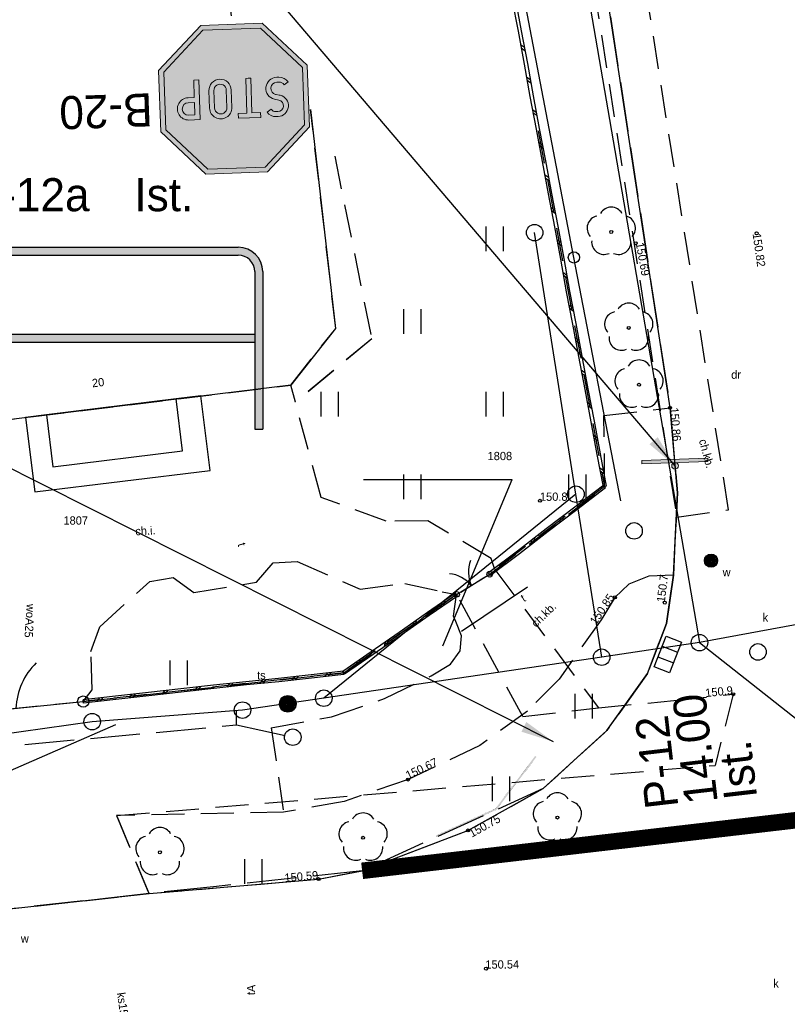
# Model space of a CAD drawing. Extents: x 7583285 to 7585126, y 6019995 to 6020809.
# Tile 47 of 54: x 7584432 to 7584455, y 6020719 to 6020749. Entities that reach past the tile are written whole.
import ezdxf
from ezdxf import colors
from ezdxf.entities.mleader import LeaderData, LeaderLine
from ezdxf.enums import TextEntityAlignment as Align
from ezdxf.math import Vec2, Vec3

# ---------------------------------------------------------------- set-up
doc = ezdxf.new("R2010")
doc.units = 0
doc.header["$MEASUREMENT"] = 0
for name, pattern in [('1_OTKC', [1.5, 1, -0.5]), ('1_OTKJ', [2, 1.5, -0.5]), ('1_OTKK', [0]), ('1_OTZI', [1.5, 1, -0.5]), ('1_OTZT', [1.5, 1, -0.5]), ('3_EGBS', [0]), ('3_EGBU_A', [0]), ('4_SULO', [0]), ('4_SUPP_P', [2, 1.5, -0.5]), ('P-12', [1, 1, 0])]:
    doc.linetypes.add(name, pattern=pattern)
doc.layers.get('0').update_dxf_attribs({"linetype": 'CONTINUOUS', "lineweight": 5})
for name, color, linetype in [('0 ozn pionowe', 7, 'CONTINUOUS'), ('EADTD_T_0', 216, 'CONTINUOUS'), ('EGBB_L_0', 36, '3_EGBU_A'), ('EGBE_L_3', 7, '3_EGBS'), ('Numery_dzialek', 7, 'CONTINUOUS'), ('Numery_uzytkow', 3, 'CONTINUOUS'), ('OTD_L_12', 7, 'CONTINUOUS'), ('OTK_E_T_1', 7, 'CONTINUOUS'), ('OTK_L_0', 7, '1_OTKJ'), ('OTK_L_1', 7, '1_OTKK'), ('OTK_L_2', 7, '1_OTKC'), ('OTO_L_0', 7, 'CONTINUOUS'), ('OTO_L_1', 7, 'CONTINUOUS'), ('OTR_T_0', 7, 'CONTINUOUS'), ('OTR_T_1', 7, 'CONTINUOUS'), ('OTZ_L_3', 7, '1_OTZT'), ('OTZ_T_0', 96, 'CONTINUOUS'), ('P_SUTP_L_0', 30, '4_SUPP_P'), ('Punkty', 7, 'CONTINUOUS'), ('SUK_E_T_4', 36, 'CONTINUOUS'), ('SUK_T_1', 36, 'CONTINUOUS'), ('SUK_T_3', 36, 'CONTINUOUS'), ('SUKP_E_T_0', 36, 'CONTINUOUS'), ('SUL_L_1', 7, '4_SULO'), ('SUP_E_T_1', 7, 'CONTINUOUS'), ('SUP_T_0', 7, 'CONTINUOUS'), ('SUT_E_T_0', 30, 'CONTINUOUS'), ('SUT_T_0', 30, 'CONTINUOUS'), ('SUTP_E_T_0', 30, 'CONTINUOUS'), ('SUW_E_T_2', 5, 'CONTINUOUS'), ('SUW_T_5', 5, 'CONTINUOUS'), ('SUWP_E_T_0', 5, 'CONTINUOUS')]:
    doc.layers.add(name, color=color, linetype=linetype)
doc.layers.add('Dzialki', color=3, linetype='CONTINUOUS', lineweight=25)

# ---------------------------------------------------------------- blocks, each defined once
blk = doc.blocks.new('GRT')
at = {"linetype": 'Continuous'}
blk.add_circle((0, 0), 0.25, dxfattribs=at)
blk = doc.blocks.new('1_OTRN')
at = {"linetype": 'Continuous'}
blk.add_circle((0, 0), 0.045, dxfattribs=at)
blk = doc.blocks.new('1_OTRS')
at = {"linetype": 'Continuous'}
blk.add_circle((0, 0), 0.045, dxfattribs=at)
blk = doc.blocks.new('1_OTZL')
at = {"linetype": 'Continuous'}
blk.add_circle((0, 0), 0.045, dxfattribs=at)
for centre, start, end in [((0, 0.375), 30.1401, 149.8599), ((-0.357, 0.116), 102.1445, 221.86), ((0.357, 0.116), 318.14, 77.8555), ((-0.22, -0.303), 174.1482, 293.8542), ((0.22, -0.303), 246.1458, 5.8518)]:
    blk.add_arc(centre, 0.375, start, end, dxfattribs=at)
blk = doc.blocks.new('1_OTZT')
at = {"linetype": 'Continuous'}
for p, q in [((-0.2625, -0.375), (-0.2625, 0.375)), ((0.2625, -0.375), (0.2625, 0.375))]:
    blk.add_line(p, q, dxfattribs=at)
blk = doc.blocks.new('4_SUKK')
at = {"linetype": 'Continuous'}
for p, q in [((-0.5, -0.25), (-0.5, 0.25)), ((-0.5, 0.25), (0.5, 0.25)), ((-0.175, 0.25), (-0.175, -0.25)), ((0.175, 0.25), (0.175, -0.25)), ((0.5, 0.25), (0.5, -0.25)), ((0.5, -0.25), (-0.5, -0.25))]:
    blk.add_line(p, q, dxfattribs=at)
blk = doc.blocks.new('4_SUKS')
at = {"linetype": 'Continuous'}
blk.add_circle((0, 0), 0.25, dxfattribs=at)
blk = doc.blocks.new('4_SUPK')
at = {"linetype": 'Continuous'}
blk.add_circle((0, 0), 0.25, dxfattribs=at)
blk = doc.blocks.new('4_SUTK')
at = {"linetype": 'Continuous'}
for radius in [0.25, 0.225, 0.2, 0.175, 0.15, 0.125, 0.1, 0.075, 0.05, 0.025, 0.00715]:
    blk.add_circle((0, 0), radius, dxfattribs=at)
blk = doc.blocks.new('4_SUWW')
at = {"linetype": 'Continuous'}
for radius in [0.2, 0.175, 0.15, 0.125, 0.1, 0.075, 0.05, 0.025, 0.00715]:
    blk.add_circle((0, 0), radius, dxfattribs=at)
blk = doc.blocks.new('P_Opis_Poziome')
for tag, p in [('SYMBOL', (0, 0)), ('DŁUGOŚĆ', (0, -1.2)), ('STAN', (0, -2.4))]:
    blk.add_attdef(tag, p, '', height=1)
at = {"flags": 1}
for tag, p in [('Powierzchnia', (0, -3.6)), ('Powierzchnia_na_mb', (0, -4.8))]:
    blk.add_attdef(tag, p, '', height=1, dxfattribs=at)
blk = doc.blocks.new('U-12a_1_k_2.0_t')
blk.add_hatch(color=0).paths.add_polyline_path([(0, 0), (0, 48), (2000, 48), (2000, 0)])
at = {"color": 0}
blk.add_lwpolyline([(0, 0, -1, -1, 0), (2000, 0, -1, -1, 0), (2000, 48, -1, -1, 0), (0, 48, -1, -1, 0)], format="xyseb", close=True, dxfattribs=at)
blk = doc.blocks.new('U-12a_1_k_2.0_s')
h = blk.add_hatch(color=0)
h.paths.add_polyline_path([(0, 0), (0, 952, -0.414214), (148, 1100), (1852, 1100, -0.414214), (2000, 952), (2000, 0), (1952, 0), (1952, 952, 0.414214), (1852, 1052), (148, 1052, 0.414214), (48, 952), (48, 0)])
h.paths.add_polyline_path([(1952, 526), (1952, 574), (48, 574), (48, 526)])
at = {"color": 0}
for p, q in [((148, 1100), (1852, 1100)), ((148, 1052), (1852, 1052)), ((0, 0), (0, 952)), ((48, 0), (48, 952)), ((1952, 952), (1952, 0)), ((2000, 952), (2000, 0)), ((48, 574), (1952, 574)), ((48, 526), (1952, 526)), ((0, 0), (48, 0)), ((1952, 0), (2000, 0))]:
    blk.add_line(p, q, dxfattribs=at)
for centre, radius, start, end in [((148, 952), 148, 90, 180), ((1852, 952), 148, 360, 90), ((148, 952), 100, 90, 180), ((1852, 952), 100, 360, 90)]:
    blk.add_arc(centre, radius, start, end, dxfattribs=at)
blk = doc.blocks.new('P_Opis_Ogrodzenie')
for tag, p in [('Symbol', (0, 0)), ('Stan', (5, 0))]:
    blk.add_attdef(tag, p, '', height=1)
at = {"flags": 1}
for tag, p in [('DŁUGOŚĆ', (0, -1.2)), ('ILOŚĆ', (0, -2.4)), ('DŁUGOŚĆ_ODCINKA', (0, -3.6)), ('KOLOR', (0, -4.8)), ('Dodatkowe', (0, -6))]:
    blk.add_attdef(tag, p, '', height=1, dxfattribs=at)
blk = doc.blocks.new('Słupek')
h = blk.add_hatch(color=256)
h.paths.add_polyline_path([(-50, -5), (0, -5), (50, -5), (50, -10), (-50, -10)])
h.paths.add_polyline_path([(5, 0, 1), (-5, 0, 1)])
at = {"color": 7}
blk.add_lwpolyline([(-50, -5), (50, -5), (50, -10), (-50, -10)], close=True, dxfattribs=at)
blk.add_circle((0, 0), 5, dxfattribs=at)
blk = doc.blocks.new('P_Opis_Pionowe')
for tag, p in [('Symbol', (0, 0)), ('Stan', (5, 0))]:
    blk.add_attdef(tag, p, '', height=1)
at = {"flags": 1}
for tag, p in [('Wielkość', (0, -1.2)), ('Odblaskowość', (0, -2.4)), ('Dodatkowe', (0, -3.6))]:
    blk.add_attdef(tag, p, '', height=1, dxfattribs=at)
blk = doc.blocks.new('B-20_')
at = {"true_color": 0xffffff}
h = blk.add_hatch(color=7, dxfattribs=at)
h.dxf.hatch_style = 1
h.paths.add_polyline_path([(-450, 686.4), (-450, 313.6), (-186.4, 50), (186.4, 50), (450, 313.6), (450, 686.4), (186.4, 950), (-186.4, 950)])
h.paths.add_polyline_path([(-420, 674), (-420, 326), (-174, 80), (174, 80), (420, 326), (420, 674), (174, 920), (-174, 920)], flags=16)
h.paths.add_polyline_path([(-157.5, 620), (-157.5, 590), (-105, 590), (-105, 380), (-90, 380), (-75, 380), (-75, 590), (-22.5, 590), (-22.5, 620), (-90, 620)], flags=0)
h.paths.add_polyline_path([(15, 447.5, 1), (150, 447.5), (150, 552.5, 1), (15, 552.5)], flags=0)
h.paths.add_polyline_path([(45, 552.5), (45, 447.5, 1), (120, 447.5), (120, 552.5, 1)], flags=0)
h.paths.add_polyline_path([(210, 620), (210, 380), (240, 380), (240, 485), (277.5, 485, 1), (277.5, 620)], flags=0)
h.paths.add_polyline_path([(240, 590), (240, 515), (277.5, 515, 1), (277.5, 590)], flags=0)
h.paths.add_polyline_path([(-331.1, 410, 0.250492), (-275, 380), (-262.5, 380, 0.875009), (-244.7, 512.6), (-271.7, 518.7, -0.875009), (-262.5, 587.5), (-251.2, 587.5, -0.250765), (-222.1, 571.9), (-197.2, 588.6, 0.250765), (-251.2, 617.5), (-262.5, 617.5, 0.875009), (-279.6, 489.8), (-274.1, 488.5), (-255.8, 484.4, -0.021704), (-252.6, 483.7, -0.875009), (-262.5, 410), (-275, 410, -0.250492), (-306.2, 426.7)], flags=0)
at = {"true_color": 0x4c4c4c}
h = blk.add_hatch(color=251, dxfattribs=at)
h.paths.add_polyline_path([(-420, 674), (-420, 326), (-174, 80), (174, 80), (420, 326), (420, 674), (174, 920), (-174, 920)])
h.paths.add_polyline_path([(210, 620), (210, 380), (240, 380), (240, 485), (277.5, 485, 1), (277.5, 620)], flags=16)
h.paths.add_polyline_path([(240, 590), (240, 515), (277.5, 515, 1), (277.5, 590)], flags=0)
h.paths.add_polyline_path([(-157.5, 620), (-157.5, 590), (-105, 590), (-105, 380), (-90, 380), (-75, 380), (-75, 590), (-22.5, 590), (-22.5, 620), (-90, 620)], flags=16)
h.paths.add_polyline_path([(-331.1, 410, 0.250492), (-275, 380), (-262.5, 380, 0.875009), (-244.7, 512.6), (-271.7, 518.7, -0.875009), (-262.5, 587.5), (-251.2, 587.5, -0.250765), (-222.1, 571.9), (-197.2, 588.6, 0.250765), (-251.2, 617.5), (-262.5, 617.5, 0.875009), (-279.6, 489.8), (-274.1, 488.5), (-255.8, 484.4, -0.021704), (-252.6, 483.7, -0.875009), (-262.5, 410), (-275, 410, -0.250492), (-306.2, 426.7)], flags=16)
h.paths.add_polyline_path([(15, 447.5, 1), (150, 447.5), (150, 552.5, 1), (15, 552.5)], flags=16)
h.paths.add_polyline_path([(45, 552.5), (45, 447.5, 1), (120, 447.5), (120, 552.5, 1)], flags=0)
at = {"true_color": 0xffffff}
h = blk.add_hatch(color=7, dxfattribs=at)
h.dxf.hatch_style = 1
h.paths.add_polyline_path([(-331.1, 410, 0.250492), (-275, 380), (-262.5, 380, 0.875009), (-244.7, 512.6), (-271.7, 518.7, -0.875009), (-262.5, 587.5), (-251.2, 587.5, -0.250765), (-222.1, 571.9), (-197.2, 588.6, 0.250765), (-251.2, 617.5), (-262.5, 617.5, 0.875009), (-279.6, 489.8), (-274.1, 488.5), (-255.8, 484.4, -0.021704), (-252.6, 483.7, -0.875009), (-262.5, 410), (-275, 410, -0.250492), (-306.2, 426.7)])
h.paths.add_polyline_path([(-157.5, 620), (-157.5, 590), (-105, 590), (-105, 380), (-90, 380), (-75, 380), (-75, 590), (-22.5, 590), (-22.5, 620), (-90, 620)])
h.paths.add_polyline_path([(15, 447.5, 1), (150, 447.5), (150, 552.5, 1), (15, 552.5)])
h.paths.add_polyline_path([(45, 552.5), (45, 447.5, 1), (120, 447.5), (120, 552.5, 1)], flags=16)
h.paths.add_polyline_path([(210, 620), (210, 380), (240, 380), (240, 485), (277.5, 485, 1), (277.5, 620)])
h.paths.add_polyline_path([(240, 590), (240, 515), (277.5, 515, 1), (277.5, 590)], flags=16)
at = {"color": 7, "true_color": 0xffffff}
for points in [[(-450, 686.4), (-450, 313.6), (-186.4, 50), (186.4, 50), (450, 313.6), (450, 686.4), (186.4, 950), (-186.4, 950)], [(-420, 674), (-420, 326), (-174, 80), (174, 80), (420, 326), (420, 674), (174, 920), (-174, 920)], [(-157.5, 620), (-157.5, 590), (-105, 590), (-105, 380), (-90, 380), (-75, 380), (-75, 590), (-22.5, 590), (-22.5, 620), (-90, 620)]]:
    blk.add_lwpolyline(points, close=True, dxfattribs=at)
for points in [[(-331.1, 410), (-306.2, 426.7, 0.250492), (-275, 410), (-262.5, 410, 0.875009), (-252.6, 483.7, 0.021704), (-255.8, 484.4), (-274.1, 488.5), (-279.6, 489.8, -0.875009), (-262.5, 617.5), (-251.2, 617.5, -0.250765), (-197.2, 588.6), (-222.1, 571.9, 0.250765), (-251.2, 587.5), (-262.5, 587.5, 0.875009), (-271.7, 518.7), (-244.7, 512.6, -0.875009), (-262.5, 380), (-275, 380, -0.250492)], [(15, 447.5, 1), (150, 447.5), (150, 552.5, 1), (15, 552.5)], [(210, 620), (210, 380), (240, 380), (240, 485), (277.5, 485, 1), (277.5, 620)], [(45, 552.5), (45, 447.5, 1), (120, 447.5), (120, 552.5, 1)], [(240, 590), (240, 515), (277.5, 515, 1), (277.5, 590)]]:
    blk.add_lwpolyline(points, format="xyb", close=True, dxfattribs=at)

msp = doc.modelspace()

# ---------------------------------------------------------------- linework, layer by layer
at = {"linetype": 'P-12', "const_width": 0.5, "flags": 128}
msp.add_lwpolyline([(7584442.2, 6020723.16), (7584456.135, 6020724.784)], dxfattribs=at)
at = {"layer": 'Dzialki'}
for p, q in [((7584446.32, 6020765.41), (7584452.41, 6020730.06)), ((7584448.67, 6020734.55), (7584447.42, 6020742.46)), ((7584448.67, 6020734.55), (7584441.04, 6020728.38)), ((7584449.45, 6020729.62), (7584448.67, 6020734.55)), ((7584461.91, 6020731.82), (7584452.41, 6020730.06)), ((7584452.41, 6020730.06), (7584449.45, 6020729.62)), ((7584452.41, 6020730.06), (7584474.27, 6020712.82)), ((7584449.45, 6020729.62), (7584441.04, 6020728.38)), ((7584441.04, 6020728.38), (7584438.58, 6020728.02)), ((7584438.58, 6020728.02), (7584434.03, 6020727.67)), ((7584434.03, 6020727.67), (7584429.72, 6020727.06))]:
    msp.add_line(p, q, dxfattribs=at)
at = {"layer": 'EGBB_L_0', "linetype": '3_EGBU_A'}
for p, q in [((7584440.64, 6020746.18), (7584441.39, 6020739.56)), ((7584441.39, 6020739.56), (7584440.04, 6020737.85)), ((7584440.04, 6020737.85), (7584429.19, 6020736.52))]:
    msp.add_line(p, q, dxfattribs=at)
at = {"layer": 'EGBE_L_3', "linetype": '3_EGBS'}
for p, q in [((7584436.57, 6020737.43), (7584432.65, 6020736.95)), ((7584437.32, 6020737.52), (7584436.57, 6020737.43)), ((7584436.76, 6020735.86), (7584436.57, 6020737.43)), ((7584437.6, 6020735.27), (7584437.32, 6020737.52)), ((7584432.65, 6020736.95), (7584432.01, 6020736.87)), ((7584432.01, 6020736.87), (7584432.29, 6020734.62)), ((7584432.65, 6020736.95), (7584432.84, 6020735.38)), ((7584432.84, 6020735.38), (7584436.76, 6020735.86)), ((7584432.29, 6020734.62), (7584437.6, 6020735.27))]:
    msp.add_line(p, q, dxfattribs=at)
at = {"layer": 'Numery_dzialek', "linetype": 'Continuous'}
for p in [(7584442.241, 6020734.999), (7584444.641, 6020729.964)]:
    msp.add_line(p, (7584446.738, 6020734.999), dxfattribs=at)
at = {"layer": 'OTD_L_12'}
for p, q in [((7584446.83, 6020749.55), (7584447.01, 6020748.56)), ((7584446.73, 6020749.53), (7584446.92, 6020748.55)), ((7584446.92, 6020748.55), (7584447.1, 6020747.56)), ((7584447.01, 6020748.56), (7584447.2, 6020747.58)), ((7584446.99, 6020748.15), (7584447.11, 6020748.07)), ((7584447.01, 6020748.05), (7584447.12, 6020747.97)), ((7584447.1, 6020747.56), (7584447.28, 6020746.58)), ((7584447.2, 6020747.58), (7584447.38, 6020746.6)), ((7584447.17, 6020747.17), (7584447.29, 6020747.09)), ((7584447.19, 6020747.07), (7584447.31, 6020746.99)), ((7584447.28, 6020746.58), (7584447.47, 6020745.59)), ((7584447.38, 6020746.6), (7584447.56, 6020745.61)), ((7584447.36, 6020746.18), (7584447.47, 6020746.1)), ((7584447.37, 6020746.09), (7584447.49, 6020746.01)), ((7584447.47, 6020745.59), (7584447.65, 6020744.61)), ((7584447.56, 6020745.61), (7584447.75, 6020744.63)), ((7584447.54, 6020745.2), (7584447.66, 6020745.12)), ((7584447.56, 6020745.1), (7584447.67, 6020745.02)), ((7584447.65, 6020744.61), (7584447.83, 6020743.63)), ((7584447.75, 6020744.63), (7584447.93, 6020743.64)), ((7584447.72, 6020744.22), (7584447.84, 6020744.14)), ((7584447.74, 6020744.12), (7584447.86, 6020744.04)), ((7584447.83, 6020743.63), (7584448.02, 6020742.64)), ((7584447.93, 6020743.64), (7584448.12, 6020742.66)), ((7584447.91, 6020743.23), (7584448.02, 6020743.15)), ((7584447.93, 6020743.13), (7584448.04, 6020743.05)), ((7584448.02, 6020742.64), (7584448.2, 6020741.66)), ((7584448.12, 6020742.66), (7584448.3, 6020741.68)), ((7584448.09, 6020742.25), (7584448.21, 6020742.17)), ((7584448.11, 6020742.15), (7584448.23, 6020742.07)), ((7584448.2, 6020741.66), (7584448.38, 6020740.67)), ((7584448.3, 6020741.68), (7584448.48, 6020740.69)), ((7584448.27, 6020741.26), (7584448.39, 6020741.18)), ((7584448.29, 6020741.17), (7584448.41, 6020741.09)), ((7584448.38, 6020740.67), (7584448.57, 6020739.69)), ((7584448.48, 6020740.69), (7584448.67, 6020739.71)), ((7584448.46, 6020740.28), (7584448.57, 6020740.2)), ((7584448.48, 6020740.18), (7584448.59, 6020740.1)), ((7584448.67, 6020739.71), (7584448.85, 6020738.72)), ((7584448.57, 6020739.69), (7584448.75, 6020738.71)), ((7584448.64, 6020739.3), (7584448.76, 6020739.22)), ((7584448.66, 6020739.2), (7584448.78, 6020739.12)), ((7584448.75, 6020738.71), (7584448.94, 6020737.72)), ((7584448.85, 6020738.72), (7584449.03, 6020737.74)), ((7584448.83, 6020738.31), (7584448.94, 6020738.23)), ((7584448.84, 6020738.21), (7584448.96, 6020738.13)), ((7584448.94, 6020737.72), (7584449.12, 6020736.74)), ((7584449.03, 6020737.74), (7584449.22, 6020736.76)), ((7584449.01, 6020737.33), (7584449.13, 6020737.25)), ((7584449.03, 6020737.23), (7584449.14, 6020737.15)), ((7584449.12, 6020736.74), (7584449.3, 6020735.75)), ((7584449.22, 6020736.76), (7584449.4, 6020735.77)), ((7584449.19, 6020736.34), (7584449.31, 6020736.26)), ((7584449.21, 6020736.25), (7584449.33, 6020736.17)), ((7584449.3, 6020735.75), (7584449.49, 6020734.77)), ((7584449.4, 6020735.77), (7584449.59, 6020734.79)), ((7584449.38, 6020735.36), (7584449.49, 6020735.28)), ((7584449.4, 6020735.26), (7584449.51, 6020735.18)), ((7584449.51, 6020734.82), (7584448.64, 6020734.16)), ((7584449.57, 6020734.74), (7584448.7, 6020734.08)), ((7584449.59, 6020734.79), (7584449.49, 6020734.77)), ((7584449.57, 6020734.74), (7584449.51, 6020734.82)), ((7584449.07, 6020734.49), (7584449.04, 6020734.34)), ((7584449.16, 6020734.55), (7584449.13, 6020734.41)), ((7584448.64, 6020734.16), (7584447.77, 6020733.5)), ((7584448.7, 6020734.08), (7584447.83, 6020733.42)), ((7584448.2, 6020733.83), (7584448.17, 6020733.68)), ((7584448.29, 6020733.89), (7584448.26, 6020733.75)), ((7584447.77, 6020733.5), (7584446.9, 6020732.83)), ((7584447.83, 6020733.42), (7584446.96, 6020732.75)), ((7584447.33, 6020733.16), (7584447.3, 6020733.02)), ((7584447.42, 6020733.23), (7584447.39, 6020733.09)), ((7584446.9, 6020732.83), (7584446.02, 6020732.17)), ((7584446.96, 6020732.75), (7584446.09, 6020732.09)), ((7584446.55, 6020732.57), (7584446.52, 6020732.42)), ((7584446.46, 6020732.5), (7584446.43, 6020732.36)), ((7584446.09, 6020732.09), (7584446.02, 6020732.17)), ((7584445.03, 6020731.56), (7584444.18, 6020730.97)), ((7584445.09, 6020731.47), (7584444.23, 6020730.88)), ((7584445.09, 6020731.47), (7584445.03, 6020731.56)), ((7584444.6, 6020731.26), (7584444.58, 6020731.12)), ((7584444.69, 6020731.32), (7584444.66, 6020731.18)), ((7584444.18, 6020730.97), (7584443.32, 6020730.37)), ((7584444.23, 6020730.88), (7584443.38, 6020730.29)), ((7584443.75, 6020730.67), (7584443.72, 6020730.53)), ((7584443.84, 6020730.73), (7584443.81, 6020730.59)), ((7584443.32, 6020730.37), (7584442.47, 6020729.78)), ((7584443.38, 6020730.29), (7584442.53, 6020729.7)), ((7584442.9, 6020730.08), (7584442.87, 6020729.94)), ((7584442.98, 6020730.14), (7584442.95, 6020730)), ((7584442.47, 6020729.78), (7584441.62, 6020729.19)), ((7584442.53, 6020729.7), (7584441.67, 6020729.11)), ((7584442.04, 6020729.49), (7584442.02, 6020729.35)), ((7584442.13, 6020729.55), (7584442.1, 6020729.41)), ((7584440.66, 6020729.09), (7584439.67, 6020728.98)), ((7584440.67, 6020728.99), (7584439.68, 6020728.88)), ((7584440.16, 6020729.04), (7584440.07, 6020728.93)), ((7584440.26, 6020729.05), (7584440.17, 6020728.94)), ((7584441.64, 6020729.2), (7584440.66, 6020729.09)), ((7584441.65, 6020729.1), (7584440.67, 6020728.99)), ((7584441.15, 6020729.15), (7584441.06, 6020729.04)), ((7584441.25, 6020729.16), (7584441.16, 6020729.05)), ((7584441.67, 6020729.11), (7584441.62, 6020729.19)), ((7584441.65, 6020729.1), (7584441.64, 6020729.2)), ((7584437.7, 6020728.77), (7584436.71, 6020728.66)), ((7584437.21, 6020728.71), (7584437.12, 6020728.6)), ((7584437.3, 6020728.72), (7584437.22, 6020728.61)), ((7584438.68, 6020728.88), (7584437.7, 6020728.77)), ((7584438.7, 6020728.78), (7584437.71, 6020728.67)), ((7584438.19, 6020728.82), (7584438.1, 6020728.71)), ((7584438.29, 6020728.83), (7584438.2, 6020728.72)), ((7584439.67, 6020728.98), (7584438.68, 6020728.88)), ((7584439.68, 6020728.88), (7584438.7, 6020728.78)), ((7584439.18, 6020728.93), (7584439.09, 6020728.82)), ((7584439.28, 6020728.94), (7584439.19, 6020728.83)), ((7584434.74, 6020728.44), (7584433.76, 6020728.33)), ((7584434.35, 6020728.4), (7584434.26, 6020728.29)), ((7584435.73, 6020728.55), (7584434.74, 6020728.44)), ((7584435.74, 6020728.45), (7584434.75, 6020728.34)), ((7584435.23, 6020728.5), (7584435.15, 6020728.39)), ((7584435.33, 6020728.51), (7584435.25, 6020728.4)), ((7584436.71, 6020728.66), (7584435.73, 6020728.55)), ((7584436.72, 6020728.56), (7584435.74, 6020728.45)), ((7584436.22, 6020728.6), (7584436.13, 6020728.49)), ((7584436.32, 6020728.62), (7584436.23, 6020728.51)), ((7584437.71, 6020728.67), (7584436.72, 6020728.56)), ((7584433.77, 6020728.23), (7584433.76, 6020728.33)), ((7584434.75, 6020728.34), (7584433.77, 6020728.23)), ((7584434.25, 6020728.39), (7584434.16, 6020728.28))]:
    msp.add_line(p, q, dxfattribs=at)
at = {"layer": 'OTK_L_0', "linetype": '1_OTKJ'}
for p, q in [((7584448.51, 6020756.9), (7584451.52, 6020737.16)), ((7584451.52, 6020737.16), (7584451.74, 6020734.59)), ((7584451.74, 6020734.59), (7584451.62, 6020732.1)), ((7584451.62, 6020732.1), (7584451.41, 6020730.64)), ((7584451.41, 6020730.64), (7584450.84, 6020729.13)), ((7584450.84, 6020729.13), (7584449.61, 6020727.4)), ((7584449.61, 6020727.4), (7584447.68, 6020725.65)), ((7584442.2, 6020723.16), (7584464.43, 6020725.75)), ((7584447.68, 6020725.65), (7584442.2, 6020723.16)), ((7584442.2, 6020723.16), (7584437.7, 6020722.68)), ((7584435.75, 6020722.47), (7584430.81, 6020721.93)), ((7584437.7, 6020722.68), (7584435.75, 6020722.47))]:
    msp.add_line(p, q, dxfattribs=at)
at = {"layer": 'OTK_L_1', "linetype": '1_OTKK'}
for p, q in [((7584451.52, 6020737.16), (7584448.51, 6020756.9)), ((7584451.74, 6020734.59), (7584451.52, 6020737.16)), ((7584451.62, 6020732.1), (7584451.74, 6020734.59)), ((7584451.41, 6020730.64), (7584451.62, 6020732.1)), ((7584450.84, 6020729.13), (7584451.41, 6020730.64)), ((7584449.61, 6020727.4), (7584450.84, 6020729.13)), ((7584447.68, 6020725.65), (7584449.61, 6020727.4)), ((7584445.4, 6020724.38), (7584447.68, 6020725.65)), ((7584442.2, 6020723.16), (7584445.4, 6020724.38)), ((7584440.88, 6020722.91), (7584442.2, 6020723.16)), ((7584435.75, 6020722.47), (7584440.88, 6020722.91)), ((7584430.81, 6020721.93), (7584435.75, 6020722.47))]:
    msp.add_line(p, q, dxfattribs=at)
at = {"layer": 'OTK_L_2', "linetype": '1_OTKC'}
for p, q in [((7584453.29, 6020734.08), (7584449.83, 6020755.85)), ((7584448.52, 6020754.36), (7584451.72, 6020733.86)), ((7584441.4, 6020739.56), (7584440.64, 6020746.18)), ((7584441.37, 6020744.77), (7584442.49, 6020739.25)), ((7584440.04, 6020737.85), (7584441.4, 6020739.56)), ((7584442.49, 6020739.25), (7584440.18, 6020737.33)), ((7584429.2, 6020736.52), (7584440.04, 6020737.85)), ((7584440.18, 6020737.33), (7584440.04, 6020737.85)), ((7584440.96, 6020734.45), (7584440.18, 6020737.33)), ((7584449.52, 6020736.93), (7584451.52, 6020737.16)), ((7584451.52, 6020737.16), (7584451.74, 6020734.59)), ((7584449.54, 6020734.78), (7584449.52, 6020736.93)), ((7584446.06, 6020732.13), (7584449.54, 6020734.78)), ((7584442.93, 6020733.73), (7584440.96, 6020734.45)), ((7584451.74, 6020734.59), (7584451.62, 6020732.1)), ((7584451.72, 6020733.86), (7584453.29, 6020734.08)), ((7584444.19, 6020733.74), (7584442.93, 6020733.73)), ((7584446.11, 6020732.61), (7584444.19, 6020733.74)), ((7584446.22, 6020732.27), (7584446.11, 6020732.61)), ((7584439, 6020731.89), (7584439.51, 6020732.47)), ((7584439.51, 6020732.47), (7584440.23, 6020732.51)), ((7584440.23, 6020732.51), (7584442.14, 6020731.68)), ((7584446.22, 6020732.27), (7584449.35, 6020728.09)), ((7584435.77, 6020731.91), (7584436.48, 6020732.03)), ((7584436.48, 6020732.03), (7584437.11, 6020731.58)), ((7584445.06, 6020731.52), (7584446.06, 6020732.13)), ((7584450.88, 6020732.07), (7584450.27, 6020731.83)), ((7584451.62, 6020732.1), (7584450.88, 6020732.07)), ((7584434.26, 6020730.54), (7584435.77, 6020731.91)), ((7584437.11, 6020731.58), (7584439, 6020731.89)), ((7584442.14, 6020731.68), (7584443.49, 6020731.85)), ((7584443.49, 6020731.85), (7584444.62, 6020731.6)), ((7584450.27, 6020731.83), (7584449.85, 6020731.43)), ((7584441.65, 6020729.15), (7584445.06, 6020731.52)), ((7584444.62, 6020731.6), (7584445.06, 6020731.52)), ((7584444.97, 6020730.86), (7584445.06, 6020731.52)), ((7584447.06, 6020727.83), (7584445.06, 6020731.52)), ((7584449.85, 6020731.43), (7584449.43, 6020730.75)), ((7584445.04, 6020730.7), (7584444.97, 6020730.86)), ((7584433.99, 6020729.79), (7584434.26, 6020730.54)), ((7584445.21, 6020730.27), (7584445.04, 6020730.7)), ((7584449.43, 6020730.75), (7584448.16, 6020728.96)), ((7584445.17, 6020729.81), (7584445.21, 6020730.27)), ((7584434.03, 6020728.63), (7584433.99, 6020729.79)), ((7584444.87, 6020729.41), (7584445.17, 6020729.81)), ((7584444.29, 6020729.06), (7584444.87, 6020729.41)), ((7584433.76, 6020728.28), (7584441.65, 6020729.15)), ((7584442.88, 6020728.37), (7584444.29, 6020729.06)), ((7584448.16, 6020728.96), (7584447.2, 6020727.99)), ((7584433.76, 6020728.28), (7584434.03, 6020728.63)), ((7584451.63, 6020728.31), (7584453.43, 6020728.5)), ((7584453.43, 6020728.5), (7584452.88, 6020726.35)), ((7584429.93, 6020727.9), (7584433.76, 6020728.28)), ((7584441.27, 6020727.82), (7584442.88, 6020728.37)), ((7584449.35, 6020728.09), (7584451.63, 6020728.31)), ((7584439.45, 6020727.48), (7584441.27, 6020727.82)), ((7584447.2, 6020727.99), (7584445.76, 6020726.95)), ((7584447.06, 6020727.83), (7584449.35, 6020728.09)), ((7584439.45, 6020727.48), (7584439.82, 6020724.93)), ((7584445.76, 6020726.95), (7584443.59, 6020725.92)), ((7584434.77, 6020724.83), (7584452.88, 6020726.35)), ((7584443.59, 6020725.92), (7584441.66, 6020725.26)), ((7584441.66, 6020725.26), (7584439.82, 6020724.93)), ((7584435.75, 6020722.47), (7584434.77, 6020724.83)), ((7584430.81, 6020721.93), (7584435.75, 6020722.47))]:
    msp.add_line(p, q, dxfattribs=at)
at = {"layer": 'OTO_L_0'}
for p, q in [((7584448.61, 6020741.71), (7584447.15, 6020749.3)), ((7584450.03, 6020734.35), (7584448.61, 6020741.71))]:
    msp.add_line(p, q, dxfattribs=at)
msp.add_circle((7584448.61, 6020741.71), 0.17, dxfattribs=at)
at = {"layer": 'OTO_L_1'}
for p, q in [((7584445.19, 6020731.59), (7584445.82, 6020731.99)), ((7584445.82, 6020731.99), (7584446.06, 6020732.13)), ((7584445.06, 6020731.52), (7584445.29, 6020731.66)), ((7584430.98, 6020728), (7584432.47, 6020728.15)), ((7584432.47, 6020728.15), (7584433.76, 6020728.28))]:
    msp.add_line(p, q, dxfattribs=at)
for centre, radius in [((7584446.06, 6020732.13), 0.085), ((7584445.06, 6020731.52), 0.085), ((7584433.76, 6020728.28), 0.17)]:
    msp.add_circle(centre, radius, dxfattribs=at)
for centre, radius, start, end in [((7584446.419, 6020732.196), 1, 159.7782, 203.8526), ((7584444.735, 6020731.152), 1, 39.7415, 83.8158), ((7584433.722, 6020728.002), 2, 133.7648, 177.8391)]:
    msp.add_arc(centre, radius, start, end, dxfattribs=at)
at = {"layer": 'OTZ_L_3', "linetype": '1_OTZI'}
for p, q in [((7584447.53, 6020745.54), (7584449.54, 6020734.78)), ((7584441.37, 6020744.77), (7584442.49, 6020739.25)), ((7584442.49, 6020739.25), (7584440.18, 6020737.32)), ((7584440.96, 6020734.45), (7584440.18, 6020737.32)), ((7584449.54, 6020734.78), (7584446.22, 6020732.27)), ((7584442.93, 6020733.73), (7584440.96, 6020734.45)), ((7584444.19, 6020733.74), (7584442.93, 6020733.73)), ((7584446.11, 6020732.61), (7584444.19, 6020733.74)), ((7584446.22, 6020732.27), (7584446.11, 6020732.61)), ((7584439, 6020731.89), (7584439.51, 6020732.47)), ((7584439.51, 6020732.47), (7584440.23, 6020732.51)), ((7584440.23, 6020732.51), (7584442.14, 6020731.68)), ((7584435.77, 6020731.91), (7584436.48, 6020732.03)), ((7584436.48, 6020732.03), (7584437.11, 6020731.58)), ((7584450.88, 6020732.07), (7584450.27, 6020731.83)), ((7584451.62, 6020732.1), (7584450.88, 6020732.07)), ((7584451.41, 6020730.64), (7584451.62, 6020732.1)), ((7584434.26, 6020730.54), (7584435.77, 6020731.91)), ((7584437.11, 6020731.58), (7584439, 6020731.89)), ((7584442.14, 6020731.68), (7584443.49, 6020731.85)), ((7584443.49, 6020731.85), (7584444.62, 6020731.6)), ((7584450.27, 6020731.83), (7584449.85, 6020731.43)), ((7584445.06, 6020731.52), (7584441.65, 6020729.15)), ((7584444.62, 6020731.6), (7584445.06, 6020731.52)), ((7584449.85, 6020731.43), (7584449.43, 6020730.75)), ((7584433.99, 6020729.79), (7584434.26, 6020730.54)), ((7584449.43, 6020730.75), (7584448.16, 6020728.96)), ((7584450.84, 6020729.13), (7584451.41, 6020730.64)), ((7584434.03, 6020728.63), (7584433.99, 6020729.79)), ((7584441.65, 6020729.15), (7584433.76, 6020728.28)), ((7584449.61, 6020727.4), (7584450.84, 6020729.13)), ((7584448.16, 6020728.96), (7584447.2, 6020727.99)), ((7584433.76, 6020728.28), (7584434.03, 6020728.63)), ((7584447.2, 6020727.99), (7584445.76, 6020726.95)), ((7584447.68, 6020725.65), (7584449.61, 6020727.4)), ((7584445.76, 6020726.95), (7584443.59, 6020725.92)), ((7584443.59, 6020725.92), (7584441.66, 6020725.26)), ((7584445.4, 6020724.38), (7584447.68, 6020725.65)), ((7584441.66, 6020725.26), (7584439.82, 6020724.93)), ((7584439.82, 6020724.93), (7584434.77, 6020724.83)), ((7584434.77, 6020724.83), (7584435.75, 6020722.47)), ((7584442.2, 6020723.16), (7584445.4, 6020724.38)), ((7584440.88, 6020722.91), (7584442.2, 6020723.16)), ((7584435.75, 6020722.47), (7584439.13, 6020722.76)), ((7584439.13, 6020722.76), (7584440.88, 6020722.91))]:
    msp.add_line(p, q, dxfattribs=at)
at = {"layer": 'P_SUTP_L_0', "linetype": '4_SUPP_P'}
for p, q in [((7584438.4, 6020727.57), (7584438.4, 6020728.01)), ((7584422.03, 6020726.06), (7584438.4, 6020727.57)), ((7584438.4, 6020727.57), (7584440.1, 6020727.2))]:
    msp.add_line(p, q, dxfattribs=at)
at = {"layer": 'SUL_L_1', "linetype": '4_SULO'}
for p, q in [((7584445.21, 6020730.41), (7584447.2, 6020731.75)), ((7584423.83, 6020722.83), (7584434.75, 6020727.59))]:
    msp.add_line(p, q, dxfattribs=at)

# ---------------------------------------------------------------- block references
at = {"rotation": 181.9909023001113}
for name, p, xscale, yscale, zscale in [('B-20_', (7584438.236, 6020749.012), 0.005000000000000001, 0.005000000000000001, 0.005000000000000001), ('Słupek', (7584451.67, 6020735.407), 0.02, 0.02, 0.02)]:
    msp.add_blockref(name, p, dxfattribs=dict(at, xscale=xscale, yscale=yscale, zscale=zscale))
for name, p, rotation, values in [('P_Opis_Pionowe', (7584435.841, 6020746.678), 181.9909023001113, {'Symbol': 'B-20', 'Stan': 'Ist.'}), ('P_Opis_Poziome', (7584451.775, 6020725.1), 96.64552510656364, {'SYMBOL': 'P-12', 'DŁUGOŚĆ': '14.00', 'STAN': 'Ist.'})]:
    msp.add_blockref(name, p, dxfattribs=dict(rotation=rotation)).add_auto_attribs(values)
at = {"layer": '0 ozn pionowe'}
msp.add_blockref('P_Opis_Ogrodzenie', (7584430.308, 6020743.108), dxfattribs=at).add_auto_attribs({'Symbol': 'U-12a', 'Stan': 'Ist.'})
at = {"layer": '0 ozn pionowe', "color": 2, "xscale": 0.005, "yscale": 0.005, "zscale": 0.005}
msp.add_blockref('U-12a_1_k_2.0_s', (7584429.19, 6020736.52), dxfattribs=at)
at = {"layer": '0 ozn pionowe', "xscale": 0.001, "yscale": 0.001, "zscale": 0.001}
for p, rotation in [((7584446.27, 6020725.009), 52.96398192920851), ((7584444.449, 6020724.182), 24.43607691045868)]:
    msp.add_blockref('U-12a_1_k_2.0_t', p, dxfattribs=dict(at, rotation=rotation))
at = {"layer": 'OTR_T_0'}
for p in [(7584454.14, 6020742.44), (7584451.52, 6020737.16), (7584449.85, 6020731.43), (7584443.59, 6020725.92), (7584445.4, 6020724.38), (7584440.88, 6020722.91)]:
    msp.add_blockref('1_OTRS', p, dxfattribs=at)
at = {"layer": 'OTR_T_0', "rotation": 0.413872}
for p in [(7584450.48, 6020742.14), (7584445.95, 6020720.2)]:
    msp.add_blockref('1_OTRS', p, dxfattribs=at)
at = {"layer": 'OTR_T_1'}
for p in [(7584447.58, 6020734.35), (7584451.36, 6020731.27)]:
    msp.add_blockref('1_OTRN', p, dxfattribs=at)
at = {"layer": 'OTR_T_1', "rotation": 173.32716}
msp.add_blockref('1_OTRN', (7584453.43, 6020728.5), dxfattribs=at)
at = {"layer": 'OTZ_L_3'}
for p in [(7584446.22, 6020742.27), (7584443.72, 6020739.77), (7584441.22, 6020737.27), (7584446.22, 6020737.27), (7584443.72, 6020734.77), (7584448.72, 6020734.77), (7584436.65, 6020729.15), (7584448.91, 6020728.14), (7584446.41, 6020725.64), (7584438.91, 6020723.14)]:
    msp.add_blockref('1_OTZT', p, dxfattribs=at)
at = {"layer": 'OTZ_T_0'}
for p in [(7584449.74, 6020742.48), (7584450.27, 6020739.58), (7584450.58, 6020737.86), (7584448.11, 6020724.77), (7584442.23, 6020724.16), (7584436.08, 6020723.72)]:
    msp.add_blockref('1_OTZL', p, dxfattribs=at)
at = {"layer": 'Punkty'}
for p in [(7584447.42, 6020742.46), (7584448.67, 6020734.55), (7584452.41, 6020730.06), (7584449.45, 6020729.62), (7584441.04, 6020728.38), (7584438.58, 6020728.02), (7584434.03, 6020727.67)]:
    msp.add_blockref('GRT', p, dxfattribs=at)
at = {"layer": 'SUK_T_1', "rotation": 68.63503100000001}
msp.add_blockref('4_SUKK', (7584451.45, 6020729.7), dxfattribs=at)
at = {"layer": 'SUK_T_3'}
msp.add_blockref('4_SUKS', (7584454.18, 6020729.78), dxfattribs=at)
at = {"layer": 'SUP_T_0'}
for p in [(7584450.43, 6020733.44), (7584440.1, 6020727.2)]:
    msp.add_blockref('4_SUPK', p, dxfattribs=at)
at = {"layer": 'SUT_T_0'}
msp.add_blockref('4_SUTK', (7584439.95, 6020728.21), dxfattribs=at)
at = {"layer": 'SUW_T_5'}
msp.add_blockref('4_SUWW', (7584452.76, 6020732.54), dxfattribs=at)

# ---------------------------------------------------------------- texts
at = {"layer": 'EADTD_T_0'}
msp.add_text('20', height=0.25, rotation=7.0764, dxfattribs=at).set_placement((7584434.04, 6020737.78))
at = {"layer": 'Numery_dzialek'}
msp.add_text('1808', height=0.25, dxfattribs=at).set_placement((7584446.74, 6020735.58), align=Align.RIGHT)
msp.add_text('1807', height=0.25, dxfattribs=at).set_placement((7584433.16, 6020733.88), align=Align.TOP_LEFT)
at = {"layer": 'Numery_uzytkow'}
msp.add_text('dr', height=0.25, dxfattribs=at).set_placement((7584453.37, 6020738.04))
at = {"layer": 'OTK_E_T_1'}
for s, rotation, p in [('ch.kb.', 284.9314, (7584452.63, 6020735.78)), ('ch.i.', 3.1402, (7584435.64, 6020733.45)), ('ch.kb.', 44.0122, (7584447.69, 6020730.91))]:
    msp.add_text(s, height=0.25, rotation=rotation, dxfattribs=at).set_placement(p, align=Align.MIDDLE)
at = {"layer": 'OTR_T_0'}
msp.add_text('150.82', height=0.25, rotation=278.1073, dxfattribs=at).set_placement((7584454.14, 6020742.44), align=Align.MIDDLE_LEFT)
for s, rotation, p in [('150.69', 280.2087, (7584450.48, 6020742.14)), ('150.86', 274.8928, (7584451.52, 6020737.16)), ('150.67', 25.3915, (7584443.59, 6020725.92)), ('150.54', 0.4139, (7584445.93, 6020720.2))]:
    msp.add_text(s, height=0.25, rotation=rotation, dxfattribs=at).set_placement(p)
for s, rotation, p in [('150.85', 56.0669, (7584449.85, 6020731.43)), ('150.59', 4.9133, (7584440.88, 6020722.91))]:
    msp.add_text(s, height=0.25, rotation=rotation, dxfattribs=at).set_placement(p, align=Align.RIGHT)
msp.add_text('150.75', height=0.25, rotation=29.1186, dxfattribs=at).set_placement((7584445.4, 6020724.38), align=Align.TOP_LEFT)
at = {"layer": 'OTR_T_1'}
msp.add_text('150.8', height=0.25, dxfattribs=at).set_placement((7584447.58, 6020734.35))
msp.add_text('150.7', height=0.25, rotation=82.8, dxfattribs=at).set_placement((7584451.36, 6020731.27))
msp.add_text('150.9', height=0.25, rotation=5.9634, dxfattribs=at).set_placement((7584453.43, 6020728.5), align=Align.RIGHT)
at = {"layer": 'SUK_E_T_4'}
msp.add_text('k', height=0.25, dxfattribs=at).set_placement((7584454.32, 6020730.7))
msp.add_text('k', height=0.25, dxfattribs=at).set_placement((7584454.81, 6020719.88), align=Align.TOP_RIGHT)
at = {"layer": 'SUKP_E_T_0'}
msp.add_text('ks150', height=0.25, rotation=278.0084, dxfattribs=at).set_placement((7584434.97, 6020719.04), align=Align.MIDDLE)
at = {"layer": 'SUP_E_T_1'}
msp.add_text('w', height=0.25, dxfattribs=at).set_placement((7584431.87, 6020721.24), align=Align.TOP_LEFT)
at = {"layer": 'SUT_E_T_0'}
msp.add_text('ts', height=0.25, dxfattribs=at).set_placement((7584439.02, 6020729.2), align=Align.TOP_LEFT)
at = {"layer": 'SUTP_E_T_0'}
for s, rotation, p in [('t', 286.9487, (7584438.56, 6020733.03)), ('t', 31.1348, (7584447.07, 6020731.41)), ('tA', 87.9819, (7584438.84, 6020719.56))]:
    msp.add_text(s, height=0.25, rotation=rotation, dxfattribs=at).set_placement(p, align=Align.MIDDLE)
at = {"layer": 'SUW_E_T_2'}
msp.add_text('w', height=0.25, dxfattribs=at).set_placement((7584453.11, 6020732.32), align=Align.TOP_LEFT)
at = {"layer": 'SUWP_E_T_0'}
msp.add_text('woA25', height=0.25, rotation=266.07, dxfattribs=at).set_placement((7584432.14, 6020730.72), align=Align.MIDDLE)

# ---------------------------------------------------------------- leaders
ml = msp.add_multileader_mtext('Standard')
ml.set_content('')
ml.set_leader_properties()
ml.build(insert=Vec2(0, 0))
ml.multileader.update_dxf_attribs({"has_dogleg": 0, "dogleg_length": 2, "arrow_head_size": 0})
ctx = ml.context
ctx.base_point, ctx.char_height, ctx.arrow_head_size, ctx.landing_gap_size, ctx.plane_origin, ctx.plane_x_axis, ctx.plane_y_axis = Vec3(7584438.236, 6020749.012), 0.2, 0, 0.4, Vec3(1303851.013, 13391460.132), Vec3(0.034741, -0.999396), Vec3(0.999396, 0.034741)
notes = []
notes.append((ctx, [(0, (1, 1, 0), (7584438.305, 6020747.014), (-0.034741, 0.999396), 2, [(0, [(7584451.67, 6020735.407), (7584437.942, 6020751.518)], 256, [])])]))
ctx.mtext, ml.multileader.dxf.content_type = None, 0
at = {"layer": '0 ozn pionowe'}
ml = msp.add_multileader_mtext('Standard', dxfattribs=at)
ml.set_content('')
ml.set_leader_properties()
ml.build(insert=Vec2(0, 0))
ml.multileader.update_dxf_attribs({"has_dogleg": 0, "dogleg_length": 2, "arrow_head_size": 0})
ctx = ml.context
ctx.base_point, ctx.char_height, ctx.arrow_head_size, ctx.landing_gap_size = Vec3(0, 0), 0.2, 0, 0.4
notes.append((ctx, [(0, (1, 1, 0), (7584431.19, 6020736.52), (-1, 0), 2, [(0, [(7584447.99, 6020727.063)], 256, [])])]))
ctx.mtext, ml.multileader.dxf.content_type = None, 0
for ctx, leaders in notes:
    for number, flags, end, landing, length, lines in leaders:
        leader = LeaderData()
        leader.index, (leader.has_last_leader_line, leader.has_dogleg_vector, leader.attachment_direction) = number, flags
        leader.last_leader_point, leader.dogleg_vector, leader.dogleg_length = Vec3(end), Vec3(landing), length
        for number, points, colour, breaks in lines:
            line = LeaderLine()
            line.index, line.vertices, line.color, line.breaks = number, Vec3.list(points), colors.encode_raw_color(colour), breaks
            leader.lines.append(line)
        ctx.leaders.append(leader)

doc.saveas('drawing.dxf')
